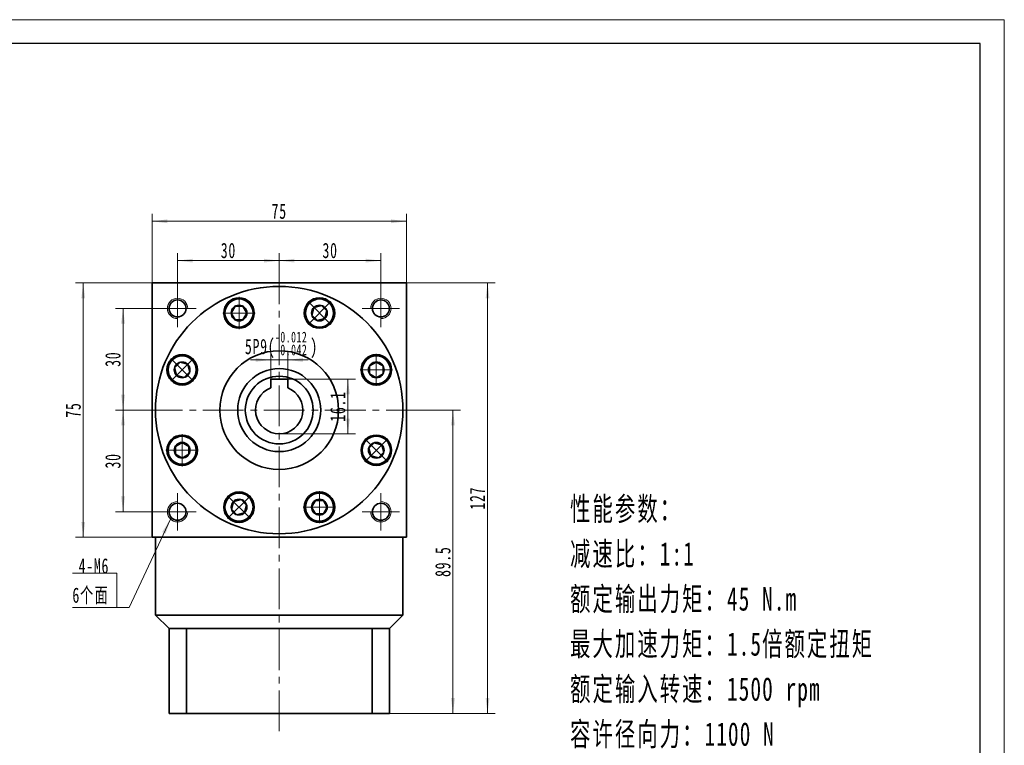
# Model space of a CAD drawing. Header units: millimetres. Extents: x -33 to 561, y -8 to 415.
# Tile 3 of 3: x 271 to 561, y 199 to 413. Entities that reach past the tile are written whole.
import ezdxf

# ---------------------------------------------------------------- set-up
doc = ezdxf.new("R2010")
doc.units = ezdxf.units.MM
doc.set_wipeout_variables(frame=1)
doc.linetypes.add('点画线', pattern=[18, 12, -2, 2, -2])
doc.layers.get('0').update_dxf_attribs({"lineweight": 35})
for name, color, linetype, lineweight in [('中心线层', 1, '点画线', 18), ('图框_外框线', 7, 'Continuous', 18), ('尺寸线层', 3, 'Continuous', 18), ('粗实线层', 7, 'Continuous', 35)]:
    doc.layers.add(name, color=color, linetype=linetype, lineweight=lineweight)
doc.styles.add('标准', font='txt', dxfattribs={"width": 0.667})
doc.dimstyles.new('a4-1-1.5', dxfattribs={"dimtxt": 4.5, "dimasz": 4.5, "dimexe": 2.25, "dimexo": 0, "dimgap": 0.75, "dimtad": 1, "dimdec": 3, "dimdsep": 46, "dimtxsty": '标准', "dimblk": '_CAXARROW', "dimcen": 0, "dimdle": 6, "dimazin": 2, "dimtfac": 0.707107, "dimtdec": 3, "dimtix": 1, "dimtmove": 2, "dimatfit": 3, "dimfxl": 1, "dimfrac": 2, "dimtolj": 1, "dimtzin": 0, "dimarcsym": 1})

# ---------------------------------------------------------------- blocks, each defined once
blk = doc.blocks.new('*X8')
at = {"layer": '尺寸线层', "linetype": 'Continuous', "transparency": 16777216}
for points in [[(317.08, 341.59), (321.58, 341.03), (321.58, 342.16)], [(347.08, 341.59), (342.58, 341.03), (342.58, 342.16)]]:
    blk.add_hatch(color=0, dxfattribs=at).paths.add_polyline_path(points, flags=0)
at = {"layer": '尺寸线层', "color": 0, "linetype": 'Continuous', "transparency": 16777216}
for p, q in [((317.08, 333), (317.08, 343.84)), ((347.08, 338), (347.08, 343.84)), ((347.08, 341.59), (317.08, 341.59))]:
    blk.add_line(p, q, dxfattribs=at)
at = {"layer": '尺寸线层', "color": 0, "transparency": 16777216, "insert": (332.08, 344.57), "char_height": 4.5, "width": 9, "attachment_point": 5, "line_spacing_factor": 1.15057, "style": '标准'}
blk.add_mtext('\\T1.1;30', dxfattribs=at)
blk = doc.blocks.new('_CAXARROW')
blk.add_hatch(color=0).paths.add_polyline_path([(0, 0), (-1, 0.125), (-1, -0.125)], flags=0)
blk = doc.blocks.new('*X9')
at = {"layer": '尺寸线层', "linetype": 'Continuous', "transparency": 16777216}
for points in [[(347.08, 341.59), (351.58, 342.16), (351.58, 341.03)], [(377.08, 341.59), (372.58, 342.16), (372.58, 341.03)]]:
    blk.add_hatch(color=0, dxfattribs=at).paths.add_polyline_path(points, flags=0)
at = {"layer": '尺寸线层', "color": 0, "linetype": 'Continuous', "transparency": 16777216}
for p, q in [((347.08, 338), (347.08, 343.84)), ((377.08, 333), (377.08, 343.84)), ((347.08, 341.59), (377.08, 341.59))]:
    blk.add_line(p, q, dxfattribs=at)
at = {"layer": '尺寸线层', "color": 0, "transparency": 16777216, "insert": (362.08, 344.57), "char_height": 4.5, "width": 9, "attachment_point": 5, "line_spacing_factor": 1.15057, "style": '标准'}
blk.add_mtext('\\T1.1;30', dxfattribs=at)
blk = doc.blocks.new('*X10')
at = {"layer": '尺寸线层', "linetype": 'Continuous', "transparency": 16777216}
for points in [[(309.58, 353.2), (314.08, 352.64), (314.08, 353.77)], [(384.58, 353.2), (380.08, 352.64), (380.08, 353.77)]]:
    blk.add_hatch(color=0, dxfattribs=at).paths.add_polyline_path(points, flags=0)
at = {"layer": '尺寸线层', "color": 0, "linetype": 'Continuous', "transparency": 16777216}
for p, q in [((309.58, 335), (309.58, 355.45)), ((384.58, 335), (384.58, 355.45)), ((384.58, 353.2), (309.58, 353.2))]:
    blk.add_line(p, q, dxfattribs=at)
at = {"layer": '尺寸线层', "color": 0, "transparency": 16777216, "insert": (347.08, 356.15), "char_height": 4.5, "width": 9, "attachment_point": 5, "line_spacing_factor": 1.15057, "style": '标准'}
blk.add_mtext('\\T1.1;75', dxfattribs=at)
blk = doc.blocks.new('*X11')
at = {"layer": '尺寸线层', "linetype": 'Continuous', "transparency": 16777216}
for points in [[(289.27, 335), (289.83, 330.5), (288.71, 330.5)], [(289.27, 260), (289.83, 264.5), (288.71, 264.5)]]:
    blk.add_hatch(color=0, dxfattribs=at).paths.add_polyline_path(points, flags=0)
at = {"layer": '尺寸线层', "color": 0, "linetype": 'Continuous', "transparency": 16777216}
for p, q in [((309.58, 335), (287.02, 335)), ((289.27, 335), (289.27, 260)), ((309.58, 260), (287.02, 260))]:
    blk.add_line(p, q, dxfattribs=at)
at = {"layer": '尺寸线层', "color": 0, "transparency": 16777216, "insert": (286.32, 297.5), "char_height": 4.5, "width": 9, "attachment_point": 5, "rotation": 90, "line_spacing_factor": 1.15057, "style": '标准'}
blk.add_mtext('\\T1.1;75', dxfattribs=at)
blk = doc.blocks.new('*X12')
at = {"layer": '尺寸线层', "linetype": 'Continuous', "transparency": 16777216}
for points in [[(301.01, 327.5), (301.57, 323), (300.44, 323)], [(301.01, 297.5), (301.57, 302), (300.44, 302)]]:
    blk.add_hatch(color=0, dxfattribs=at).paths.add_polyline_path(points, flags=0)
at = {"layer": '尺寸线层', "color": 0, "linetype": 'Continuous', "transparency": 16777216}
for p, q in [((311.58, 327.5), (298.76, 327.5)), ((301.01, 327.5), (301.01, 297.5)), ((306.58, 297.5), (298.76, 297.5))]:
    blk.add_line(p, q, dxfattribs=at)
at = {"layer": '尺寸线层', "color": 0, "transparency": 16777216, "insert": (298.03, 312.5), "char_height": 4.5, "width": 9, "attachment_point": 5, "rotation": 90, "line_spacing_factor": 1.15057, "style": '标准'}
blk.add_mtext('\\T1.1;30', dxfattribs=at)
blk = doc.blocks.new('*X13')
at = {"layer": '尺寸线层', "linetype": 'Continuous', "transparency": 16777216}
for points in [[(301.01, 297.5), (301.57, 293), (300.44, 293)], [(301.01, 267.5), (301.57, 272), (300.44, 272)]]:
    blk.add_hatch(color=0, dxfattribs=at).paths.add_polyline_path(points, flags=0)
at = {"layer": '尺寸线层', "color": 0, "linetype": 'Continuous', "transparency": 16777216}
for p, q in [((306.58, 297.5), (298.76, 297.5)), ((301.01, 297.5), (301.01, 267.5)), ((311.58, 267.5), (298.76, 267.5))]:
    blk.add_line(p, q, dxfattribs=at)
at = {"layer": '尺寸线层', "color": 0, "transparency": 16777216, "insert": (298.03, 282.5), "char_height": 4.5, "width": 9, "attachment_point": 5, "rotation": 90, "line_spacing_factor": 1.15057, "style": '标准'}
blk.add_mtext('\\T1.1;30', dxfattribs=at)
blk = doc.blocks.new('*X14')
at = {"layer": '尺寸线层', "linetype": 'Continuous'}
blk.add_hatch(color=0, dxfattribs=at).paths.add_polyline_path([(15.81, 26.08), (14.42, 21.77), (13.4, 22.24)], flags=0)
at = {"layer": '尺寸线层', "color": 0, "linetype": 'Continuous'}
blk.add_line((15.81, 26.08), (3.67, 0), dxfattribs=at)
at = {"layer": '尺寸线层', "color": 0}
for p, q in [((0, 10.09), (-13.03, 10.09)), ((0, 0), (0, 10.09)), ((0, 0), (-13.03, 0)), ((3.67, 0), (0, 0))]:
    blk.add_line(p, q, dxfattribs=at)
at = {"layer": '尺寸线层', "color": 0, "insert": (-2.25, 0.9), "char_height": 4.5, "width": 20.0078, "attachment_point": 9, "line_spacing_factor": 1.15057, "style": '标准'}
blk.add_mtext('\\T1.1;4-M6\\P6个面', dxfattribs=at)
blk = doc.blocks.new('*X15')
at = {"layer": '中心线层', "linetype": '点画线', "lineweight": 18}
for p, q in [((0, -4.76), (0, 4.76)), ((-4.76, 0), (4.76, 0))]:
    blk.add_line(p, q, dxfattribs=at)
at = {"layer": '粗实线层'}
for p, q in [((-2.31, 0), (-1.15, 2)), ((-2.31, 0), (-1.15, -2)), ((-1.15, 2), (1.15, 2)), ((2.31, 0), (1.15, 2)), ((2.31, 0), (1.15, 2)), ((2.31, 0), (1.15, -2)), ((-1.15, -2), (1.15, -2))]:
    blk.add_line(p, q, dxfattribs=at)
blk.add_circle((0, 0), 2.31, dxfattribs=at)
for start, end in [(0, 180), (180, 360)]:
    blk.add_arc((0, 0), 4.14, start, end, dxfattribs=at)
blk = doc.blocks.new('*X16')
at = {"layer": '尺寸线层', "linetype": 'Continuous', "transparency": 16777216}
for points in [[(398.33, 297.5), (398.89, 293), (397.77, 293)], [(398.33, 208), (398.89, 212.5), (397.77, 212.5)]]:
    blk.add_hatch(color=0, dxfattribs=at).paths.add_polyline_path(points, flags=0)
at = {"layer": '尺寸线层', "color": 0, "linetype": 'Continuous', "transparency": 16777216}
for p, q in [((387.58, 297.5), (400.58, 297.5)), ((398.33, 297.5), (398.33, 208)), ((379.58, 208), (400.58, 208))]:
    blk.add_line(p, q, dxfattribs=at)
at = {"layer": '尺寸线层', "color": 0, "transparency": 16777216, "insert": (395.36, 252.75), "char_height": 4.5, "width": 16.3671, "attachment_point": 5, "rotation": 90, "line_spacing_factor": 1.15057, "style": '标准'}
blk.add_mtext('\\T1.1;89.5', dxfattribs=at)
blk = doc.blocks.new('*X17')
at = {"layer": '尺寸线层', "linetype": 'Continuous', "transparency": 16777216}
for points in [[(408.52, 335), (409.08, 330.5), (407.96, 330.5)], [(408.52, 208), (409.08, 212.5), (407.96, 212.5)]]:
    blk.add_hatch(color=0, dxfattribs=at).paths.add_polyline_path(points, flags=0)
at = {"layer": '尺寸线层', "color": 0, "linetype": 'Continuous', "transparency": 16777216}
for p, q in [((384.58, 335), (410.77, 335)), ((408.52, 335), (408.52, 208)), ((379.58, 208), (410.77, 208))]:
    blk.add_line(p, q, dxfattribs=at)
at = {"layer": '尺寸线层', "color": 0, "transparency": 16777216, "insert": (405.53, 271.5), "char_height": 4.5, "width": 11.701, "attachment_point": 5, "rotation": 90, "line_spacing_factor": 1.15057, "style": '标准'}
blk.add_mtext('\\T1.1;127', dxfattribs=at)
blk = doc.blocks.new('*X28')
at = {"layer": '尺寸线层', "color": 0, "char_height": 4.5, "attachment_point": 1, "line_spacing_factor": 1.15057, "style": '标准'}
for s, insert, width in [('\\T1.1;{\\H0.707107x;-0.012}', (345.81, 320.64), 38.1799), ('\\T1.1;5P9(', (336.95, 318.5), 80.9909), ('\\T1.1;{\\H0.707107x;-0.042}', (345.81, 316.85), 38.1799), ('\\T1.1;)', (356.26, 318.5), 80.9909)]:
    blk.add_mtext(s, dxfattribs=dict(at, insert=insert, width=width))
blk = doc.blocks.new('*X27')
at = {"layer": '尺寸线层', "linetype": 'Continuous', "transparency": 16777216}
for points in [[(344.58, 312.3), (340.08, 311.74), (340.08, 312.86)], [(349.58, 312.3), (354.08, 311.74), (354.08, 312.86)]]:
    blk.add_hatch(color=0, dxfattribs=at).paths.add_polyline_path(points, flags=0)
at = {"layer": '尺寸线层', "color": 0, "linetype": 'Continuous', "transparency": 16777216}
for p, q in [((344.58, 306.6), (344.58, 314.55)), ((349.58, 306.6), (349.58, 314.55)), ((355.58, 312.3), (338.58, 312.3))]:
    blk.add_line(p, q, dxfattribs=at)
at = {"layer": '尺寸线层', "color": 0, "transparency": 16777216}
blk.add_blockref('*X28', (0, 0), dxfattribs=at)
blk = doc.blocks.new('*X29')
at = {"layer": '尺寸线层', "linetype": 'Continuous', "transparency": 16777216}
for points in [[(367.35, 306.6), (367.91, 302.1), (366.79, 302.1)], [(367.35, 290.5), (367.91, 295), (366.79, 295)]]:
    blk.add_hatch(color=0, dxfattribs=at).paths.add_polyline_path(points, flags=0)
at = {"layer": '尺寸线层', "color": 0, "linetype": 'Continuous', "transparency": 16777216}
for p, q in [((349.58, 306.6), (369.6, 306.6)), ((367.35, 306.6), (367.35, 290.5)), ((347.08, 290.5), (369.6, 290.5))]:
    blk.add_line(p, q, dxfattribs=at)
at = {"layer": '尺寸线层', "color": 0, "transparency": 16777216, "insert": (364.36, 298.55), "char_height": 4.5, "width": 16.0426, "attachment_point": 5, "rotation": 90, "line_spacing_factor": 1.15057, "style": '标准'}
blk.add_mtext('\\T1.1;16.1', dxfattribs=at)

msp = doc.modelspace()

# ---------------------------------------------------------------- linework, layer by layer
at = {"layer": '中心线层'}
for p, q in [((347.0781, 202.7804), (347.0781, 338.0007)), ((317.0781, 322.0007), (317.0781, 333.0007)), ((377.0781, 333.0007), (377.0781, 322.0007)), ((311.5781, 327.5007), (322.5781, 327.5007)), ((371.5781, 327.5007), (382.5781, 327.5007)), ((306.5781, 297.5007), (387.5781, 297.5007)), ((317.0781, 262.0007), (317.0781, 273.0007)), ((377.0781, 273.0007), (377.0781, 262.0007)), ((322.5781, 267.5007), (311.5781, 267.5007)), ((382.5781, 267.5007), (371.5781, 267.5007))]:
    msp.add_line(p, q, dxfattribs=at)
at = {"layer": '粗实线层'}
for p, q in [((309.5781, 335.0007), (384.5781, 335.0007)), ((309.5781, 334.1007), (309.5781, 335.0007)), ((309.5781, 335.0007), (309.5781, 260.0007)), ((384.5781, 335.0007), (384.5781, 260.0007)), ((349.5781, 306.6007), (344.5781, 306.6007)), ((344.5781, 306.6007), (344.5781, 304.039)), ((349.5781, 306.6007), (349.5781, 304.039)), ((309.5781, 260.0007), (384.5781, 260.0007)), ((310.5781, 237.0007), (310.5781, 260.0007)), ((383.5781, 237.0007), (383.5781, 260.0007)), ((310.5781, 237.0007), (383.5781, 237.0007)), ((314.5781, 233.0007), (310.5781, 237.0007)), ((379.5781, 233.0007), (383.5781, 237.0007)), ((314.5781, 233.0007), (314.5781, 208.0007)), ((379.5781, 233.0007), (314.5781, 233.0007)), ((319.692, 208.0007), (319.692, 233.0007)), ((374.4643, 208.0007), (374.4643, 233.0007)), ((379.5781, 208.0007), (379.5781, 233.0007)), ((314.5781, 208.0007), (379.5781, 208.0007))]:
    msp.add_line(p, q, dxfattribs=at)
for centre, radius in [((317.0781, 327.5007), 2.5), ((335.215, 326.1409), 4.5), ((358.9413, 326.1409), 4.5), ((377.0781, 327.5007), 2.5), ((318.4379, 309.3639), 4.5), ((347.0781, 297.5007), 17.5), ((375.7184, 309.3639), 4.5), ((347.0781, 297.5007), 12.25), ((347.0781, 297.5007), 10), ((318.4379, 285.6375), 4.5), ((375.7184, 285.6375), 4.5), ((335.215, 268.8604), 4.5), ((358.9413, 268.8604), 4.5), ((317.0781, 267.5007), 2.5), ((377.0781, 267.5007), 2.5)]:
    msp.add_circle(centre, radius, dxfattribs=at)
at = {"layer": '粗实线层', "lineweight": 18}
for centre, start, end in [((317.0781, 327.5007), 360, 270), ((377.0781, 327.5007), 270, 180), ((317.0781, 267.5007), 90, 360), ((377.0781, 267.5007), 180, 90)]:
    msp.add_arc(centre, 3, start, end, dxfattribs=at)
at = {"layer": '粗实线层'}
msp.add_arc((347.0781, 297.5007), 7, 110.924832, 69.075168, dxfattribs=at)

# ---------------------------------------------------------------- block references
at = {"layer": '尺寸线层'}
msp.add_blockref('*X14', (299.149, 239.2544), dxfattribs=at)

# ---------------------------------------------------------------- texts
at = {"layer": '尺寸线层', "insert": (432.8673, 271.8394), "char_height": 4.0425, "width": 103.233434, "attachment_point": 1, "line_spacing_factor": 1.15057, "style": '标准'}
msp.add_mtext('\\T1.1;{\\H1.71429x;性能参数：\\P减速比：1:1\\P额定输出力矩：45 N.m\\P最大加速力矩：1.5倍额定扭矩\\P额定输入转速：1500 rpm\\P容许径向力：1100 N\\P容许轴向力：550 N\\P回程间隙：≤6 arcmin\\P使用寿命：＞20000 h\\P使用温度：-10℃~80℃\\P}', dxfattribs=at)

# ---------------------------------------------------------------- dimensions: what is measured, and where the dimension line sits
at = {"layer": '尺寸线层'}
for base, p1, p2, picture, middle in [((309.5781, 353.2032), (384.5781, 335.0007), (309.5781, 335.0007), '*X10', (347.0781, 356.1529)), ((317.0781, 341.5933), (347.0781, 338.0007), (317.0781, 333.0007), '*X8', (332.0781, 344.5682)), ((377.0781, 341.5933), (347.0781, 338.0007), (377.0781, 333.0007), '*X9', (362.0781, 344.5682))]:
    dim = msp.add_linear_dim(base=base, p1=p1, p2=p2, dimstyle='a4-1-1.5', override={"dimsah": 1, "dimtfill": 1, "dimtzin": 0}, dxfattribs=at)
    dim.commit()
    dim.dimension.update_dxf_attribs({"geometry": picture, "text_midpoint": middle})
for base, p1, p2, picture, middle in [((289.2717, 260.0007), (309.5781, 335.0007), (309.5781, 260.0007), '*X11', (286.3219, 297.5007)), ((301.0058, 297.5007), (311.5781, 327.5007), (306.5781, 297.5007), '*X12', (298.0309, 312.5007)), ((367.3515, 290.5007), (349.5781, 306.6007), (347.0781, 290.5007), '*X29', (364.3641, 298.5507)), ((301.0058, 267.5007), (306.5781, 297.5007), (311.5781, 267.5007), '*X13', (298.0309, 282.5007))]:
    dim = msp.add_linear_dim(base=base, p1=p1, p2=p2, angle=270, dimstyle='a4-1-1.5', override={"dimsah": 1, "dimtfill": 1, "dimtzin": 0}, dxfattribs=at)
    dim.commit()
    dim.dimension.update_dxf_attribs({"geometry": picture, "text_midpoint": middle})

# ---------------------------------------------------------------- next in the draw order: wipeouts: each hides what was drawn before it
for points in [[(339.355, 326.1409), (339.3549, 326.1652), (339.3547, 326.1895), (339.3543, 326.2137), (339.3538, 326.238), (339.3532, 326.2622), (339.3524, 326.2865), (339.3515, 326.3107), (339.3504, 326.335), (339.3492, 326.3592), (339.3479, 326.3834), (339.3464, 326.4077), (339.3447, 326.4319), (339.3429, 326.4561), (339.341, 326.4802), (339.339, 326.5044), (339.3368, 326.5286), (339.3344, 326.5527), (339.3319, 326.5769), (339.3293, 326.601), (339.3266, 326.6251), (339.3236, 326.6492), (339.3206, 326.6733), (339.3174, 326.6973), (339.3141, 326.7213), (339.3106, 326.7454), (339.307, 326.7693), (339.3032, 326.7933), (339.2993, 326.8173), (339.2953, 326.8412), (339.2911, 326.8651), (339.2911, 326.8651), (339.2531, 327.0538), (339.2063, 327.2405), (339.1508, 327.4248), (339.0869, 327.6064), (339.0146, 327.7848), (338.9341, 327.9596), (338.8455, 328.1305), (338.7491, 328.2971), (338.6451, 328.4591), (338.5336, 328.616), (338.415, 328.7676), (338.2894, 328.9135), (338.1572, 329.0534), (338.0187, 329.187), (337.8741, 329.3141), (337.7237, 329.4342), (337.5679, 329.5473), (337.407, 329.653), (337.2414, 329.7511), (337.0714, 329.8414), (336.8974, 329.9237), (336.7197, 329.9978), (336.5388, 330.0636), (336.3551, 330.1209), (336.1688, 330.1696), (335.9806, 330.2095), (335.7906, 330.2407), (335.5994, 330.2631), (335.4074, 330.2765), (335.215, 330.2809), (335.215, 330.2809), (335.0225, 330.2765), (334.8305, 330.2631), (334.6393, 330.2407), (334.4494, 330.2095), (334.2611, 330.1696), (334.0748, 330.1209), (333.8911, 330.0636), (333.7102, 329.9978), (333.5325, 329.9237), (333.3585, 329.8414), (333.1885, 329.7511), (333.0229, 329.653), (332.862, 329.5473), (332.7062, 329.4342), (332.5559, 329.3141), (332.4112, 329.187), (332.2727, 329.0534), (332.1405, 328.9135), (332.0149, 328.7676), (331.8963, 328.616), (331.7848, 328.4591), (331.6808, 328.2971), (331.5844, 328.1305), (331.4958, 327.9596), (331.4153, 327.7848), (331.343, 327.6064), (331.2791, 327.4248), (331.2236, 327.2405), (331.1768, 327.0538), (331.1388, 326.8651), (331.1388, 326.8651), (331.1346, 326.8412), (331.1306, 326.8173), (331.1267, 326.7933), (331.1229, 326.7693), (331.1193, 326.7454), (331.1158, 326.7213), (331.1125, 326.6973), (331.1093, 326.6733), (331.1063, 326.6492), (331.1034, 326.6251), (331.1006, 326.601), (331.098, 326.5769), (331.0955, 326.5527), (331.0931, 326.5286), (331.0909, 326.5044), (331.0889, 326.4802), (331.087, 326.4561), (331.0852, 326.4319), (331.0836, 326.4077), (331.0821, 326.3834), (331.0807, 326.3592), (331.0795, 326.335), (331.0784, 326.3107), (331.0775, 326.2865), (331.0767, 326.2622), (331.0761, 326.238), (331.0756, 326.2137), (331.0752, 326.1895), (331.075, 326.1652), (331.075, 326.1409), (331.075, 326.1409), (331.0806, 325.9243), (331.0976, 325.7082), (331.1259, 325.4933), (331.1654, 325.2802), (331.216, 325.0694), (331.2776, 324.8616), (331.3499, 324.6573), (331.4329, 324.4571), (331.5262, 324.2614), (331.6296, 324.0709), (331.7429, 323.8861), (331.8656, 323.7075), (331.9976, 323.5356), (332.1383, 323.3707), (332.2875, 323.2135), (332.4448, 323.0643), (332.6096, 322.9236), (332.7815, 322.7916), (332.9602, 322.6688), (333.145, 322.5556), (333.3354, 322.4522), (333.5311, 322.3589), (333.7313, 322.2759), (333.9356, 322.2036), (334.1434, 322.142), (334.3542, 322.0914), (334.5673, 322.0519), (334.7822, 322.0236), (334.9983, 322.0066), (335.215, 322.0009), (335.215, 322.0009), (335.4316, 322.0066), (335.6477, 322.0236), (335.8626, 322.0519), (336.0757, 322.0914), (336.2865, 322.142), (336.4943, 322.2036), (336.6986, 322.2759), (336.8988, 322.3589), (337.0945, 322.4522), (337.285, 322.5556), (337.4698, 322.6688), (337.6484, 322.7916), (337.8203, 322.9236), (337.9852, 323.0643), (338.1424, 323.2135), (338.2916, 323.3707), (338.4323, 323.5356), (338.5643, 323.7075), (338.6871, 323.8861), (338.8003, 324.0709), (338.9037, 324.2614), (338.997, 324.4571), (339.08, 324.6573), (339.1523, 324.8616), (339.2139, 325.0694), (339.2645, 325.2802), (339.304, 325.4933), (339.3323, 325.7082), (339.3493, 325.9243)], [(361.8688, 323.2135), (361.8859, 323.2307), (361.9029, 323.248), (361.9198, 323.2654), (361.9366, 323.2829), (361.9533, 323.3005), (361.9699, 323.3182), (361.9864, 323.336), (362.0027, 323.3539), (362.019, 323.3719), (362.0352, 323.39), (362.0513, 323.4082), (362.0672, 323.4265), (362.0831, 323.4448), (362.0988, 323.4633), (362.1145, 323.4818), (362.13, 323.5005), (362.1454, 323.5192), (362.1607, 323.538), (362.1759, 323.557), (362.191, 323.576), (362.206, 323.595), (362.2209, 323.6142), (362.2356, 323.6335), (362.2502, 323.6528), (362.2648, 323.6723), (362.2792, 323.6918), (362.2935, 323.7114), (362.3077, 323.7311), (362.3217, 323.7508), (362.3357, 323.7707), (362.3357, 323.7707), (362.4422, 323.931), (362.5411, 324.0962), (362.6323, 324.2657), (362.7154, 324.4393), (362.7905, 324.6166), (362.8572, 324.7971), (362.9154, 324.9806), (362.965, 325.1666), (363.006, 325.3547), (363.0381, 325.5444), (363.0614, 325.7355), (363.0758, 325.9275), (363.0813, 326.1199), (363.0778, 326.3123), (363.0653, 326.5044), (363.044, 326.6957), (363.0138, 326.8858), (362.9747, 327.0743), (362.927, 327.2608), (362.8706, 327.4448), (362.8058, 327.6261), (362.7326, 327.8041), (362.6512, 327.9785), (362.5617, 328.149), (362.4645, 328.3151), (362.3596, 328.4765), (362.2474, 328.6329), (362.128, 328.7839), (362.0017, 328.9291), (361.8688, 329.0684), (361.8688, 329.0684), (361.7295, 329.2013), (361.5843, 329.3276), (361.4333, 329.447), (361.2769, 329.5592), (361.1155, 329.6641), (360.9494, 329.7613), (360.7789, 329.8508), (360.6045, 329.9322), (360.4265, 330.0054), (360.2452, 330.0702), (360.0612, 330.1266), (359.8747, 330.1744), (359.6862, 330.2134), (359.4961, 330.2436), (359.3048, 330.265), (359.1127, 330.2774), (358.9203, 330.2809), (358.7279, 330.2754), (358.5359, 330.261), (358.3448, 330.2377), (358.155, 330.2056), (357.967, 330.1646), (357.781, 330.115), (357.5975, 330.0568), (357.4169, 329.9901), (357.2397, 329.9151), (357.0661, 329.8319), (356.8965, 329.7407), (356.7314, 329.6418), (356.5711, 329.5353), (356.5711, 329.5353), (356.5512, 329.5213), (356.5315, 329.5073), (356.5118, 329.4931), (356.4922, 329.4788), (356.4727, 329.4644), (356.4532, 329.4499), (356.4339, 329.4352), (356.4146, 329.4205), (356.3954, 329.4056), (356.3763, 329.3906), (356.3573, 329.3755), (356.3384, 329.3603), (356.3196, 329.345), (356.3009, 329.3296), (356.2822, 329.3141), (356.2637, 329.2984), (356.2452, 329.2827), (356.2269, 329.2668), (356.2086, 329.2509), (356.1904, 329.2348), (356.1723, 329.2186), (356.1543, 329.2023), (356.1364, 329.186), (356.1186, 329.1695), (356.1009, 329.1529), (356.0833, 329.1362), (356.0658, 329.1194), (356.0484, 329.1025), (356.0311, 329.0855), (356.0139, 329.0684), (356.0139, 329.0684), (355.8647, 328.9111), (355.7239, 328.7463), (355.592, 328.5744), (355.4692, 328.3957), (355.356, 328.2109), (355.2526, 328.0205), (355.1593, 327.8248), (355.0763, 327.6246), (355.004, 327.4203), (354.9424, 327.2125), (354.8918, 327.0017), (354.8523, 326.7886), (354.824, 326.5737), (354.807, 326.3576), (354.8013, 326.1409), (354.807, 325.9243), (354.824, 325.7082), (354.8523, 325.4933), (354.8918, 325.2802), (354.9424, 325.0694), (355.004, 324.8616), (355.0763, 324.6573), (355.1593, 324.4571), (355.2526, 324.2614), (355.356, 324.0709), (355.4692, 323.8861), (355.592, 323.7075), (355.7239, 323.5356), (355.8647, 323.3707), (356.0139, 323.2135), (356.0139, 323.2135), (356.1711, 323.0643), (356.3359, 322.9236), (356.5079, 322.7916), (356.6865, 322.6688), (356.8713, 322.5556), (357.0618, 322.4522), (357.2574, 322.3589), (357.4577, 322.2759), (357.662, 322.2036), (357.8698, 322.142), (358.0806, 322.0914), (358.2937, 322.0519), (358.5086, 322.0236), (358.7247, 322.0066), (358.9413, 322.0009), (359.158, 322.0066), (359.3741, 322.0236), (359.589, 322.0519), (359.8021, 322.0914), (360.0128, 322.142), (360.2207, 322.2036), (360.425, 322.2759), (360.6252, 322.3589), (360.8209, 322.4522), (361.0113, 322.5556), (361.1961, 322.6688), (361.3748, 322.7916), (361.5467, 322.9236), (361.7115, 323.0643)], [(321.3653, 312.2913), (321.3481, 312.3084), (321.3308, 312.3254), (321.3134, 312.3423), (321.2959, 312.3591), (321.2783, 312.3758), (321.2606, 312.3924), (321.2428, 312.4089), (321.2249, 312.4253), (321.2069, 312.4416), (321.1888, 312.4577), (321.1706, 312.4738), (321.1524, 312.4898), (321.134, 312.5056), (321.1155, 312.5214), (321.097, 312.537), (321.0783, 312.5525), (321.0596, 312.5679), (321.0408, 312.5833), (321.0219, 312.5985), (321.0029, 312.6135), (320.9838, 312.6285), (320.9646, 312.6434), (320.9453, 312.6581), (320.926, 312.6728), (320.9066, 312.6873), (320.887, 312.7017), (320.8674, 312.716), (320.8477, 312.7302), (320.828, 312.7443), (320.8081, 312.7582), (320.8081, 312.7582), (320.6478, 312.8647), (320.4827, 312.9636), (320.3131, 313.0548), (320.1395, 313.138), (319.9623, 313.213), (319.7817, 313.2797), (319.5982, 313.3379), (319.4123, 313.3876), (319.2242, 313.4285), (319.0344, 313.4607), (318.8433, 313.484), (318.6514, 313.4984), (318.4589, 313.5038), (318.2665, 313.5003), (318.0744, 313.4879), (317.8831, 313.4665), (317.693, 313.4363), (317.5045, 313.3973), (317.318, 313.3495), (317.134, 313.2932), (316.9527, 313.2283), (316.7747, 313.1551), (316.6003, 313.0737), (316.4298, 312.9843), (316.2637, 312.887), (316.1023, 312.7822), (315.9459, 312.6699), (315.795, 312.5505), (315.6497, 312.4242), (315.5105, 312.2913), (315.5105, 312.2913), (315.3775, 312.152), (315.2513, 312.0068), (315.1318, 311.8558), (315.0196, 311.6994), (314.9147, 311.538), (314.8175, 311.3719), (314.728, 311.2014), (314.6466, 311.027), (314.5734, 310.849), (314.5086, 310.6678), (314.4522, 310.4837), (314.4045, 310.2972), (314.3654, 310.1087), (314.3352, 309.9186), (314.3139, 309.7273), (314.3014, 309.5353), (314.2979, 309.3428), (314.3034, 309.1504), (314.3178, 308.9584), (314.3411, 308.7674), (314.3732, 308.5776), (314.4142, 308.3895), (314.4638, 308.2035), (314.522, 308.02), (314.5887, 307.8395), (314.6638, 307.6622), (314.7469, 307.4886), (314.8381, 307.3191), (314.937, 307.154), (315.0435, 306.9936), (315.0435, 306.9936), (315.0575, 306.9738), (315.0716, 306.954), (315.0857, 306.9343), (315.1, 306.9147), (315.1144, 306.8952), (315.129, 306.8758), (315.1436, 306.8564), (315.1584, 306.8371), (315.1732, 306.818), (315.1882, 306.7989), (315.2033, 306.7799), (315.2185, 306.761), (315.2338, 306.7421), (315.2492, 306.7234), (315.2647, 306.7048), (315.2804, 306.6862), (315.2961, 306.6678), (315.312, 306.6494), (315.3279, 306.6311), (315.344, 306.6129), (315.3602, 306.5948), (315.3765, 306.5769), (315.3929, 306.559), (315.4093, 306.5412), (315.4259, 306.5235), (315.4426, 306.5059), (315.4594, 306.4884), (315.4763, 306.471), (315.4934, 306.4536), (315.5105, 306.4364), (315.5105, 306.4364), (315.6677, 306.2872), (315.8325, 306.1465), (316.0044, 306.0145), (316.1831, 305.8918), (316.3679, 305.7785), (316.5584, 305.6751), (316.754, 305.5818), (316.9542, 305.4988), (317.1585, 305.4265), (317.3664, 305.3649), (317.5771, 305.3143), (317.7902, 305.2748), (318.0051, 305.2465), (318.2212, 305.2295), (318.4379, 305.2239), (318.6546, 305.2295), (318.8706, 305.2465), (319.0855, 305.2748), (319.2986, 305.3143), (319.5094, 305.3649), (319.7172, 305.4265), (319.9215, 305.4988), (320.1218, 305.5818), (320.3174, 305.6751), (320.5079, 305.7785), (320.6927, 305.8918), (320.8713, 306.0145), (321.0433, 306.1465), (321.2081, 306.2872), (321.3653, 306.4364), (321.3653, 306.4364), (321.5145, 306.5937), (321.6553, 306.7585), (321.7872, 306.9304), (321.91, 307.1091), (322.0232, 307.2939), (322.1266, 307.4843), (322.22, 307.68), (322.3029, 307.8802), (322.3753, 308.0845), (322.4368, 308.2924), (322.4874, 308.5031), (322.5269, 308.7162), (322.5552, 308.9311), (322.5722, 309.1472), (322.5779, 309.3639), (322.5722, 309.5805), (322.5552, 309.7966), (322.5269, 310.0115), (322.4874, 310.2246), (322.4368, 310.4354), (322.3753, 310.6432), (322.3029, 310.8475), (322.22, 311.0478), (322.1266, 311.2434), (322.0232, 311.4339), (321.91, 311.6187), (321.7872, 311.7973), (321.6553, 311.9692), (321.5145, 312.1341)], [(375.7184, 305.2239), (375.7427, 305.2239), (375.7669, 305.2241), (375.7912, 305.2245), (375.8155, 305.225), (375.8397, 305.2256), (375.864, 305.2264), (375.8882, 305.2273), (375.9124, 305.2284), (375.9367, 305.2296), (375.9609, 305.231), (375.9851, 305.2325), (376.0093, 305.2341), (376.0335, 305.2359), (376.0577, 305.2378), (376.0819, 305.2398), (376.1061, 305.2421), (376.1302, 305.2444), (376.1543, 305.2469), (376.1785, 305.2495), (376.2026, 305.2523), (376.2267, 305.2552), (376.2507, 305.2582), (376.2748, 305.2614), (376.2988, 305.2647), (376.3228, 305.2682), (376.3468, 305.2718), (376.3708, 305.2756), (376.3947, 305.2795), (376.4187, 305.2835), (376.4426, 305.2877), (376.4426, 305.2877), (376.6312, 305.3258), (376.818, 305.3725), (377.0023, 305.428), (377.1839, 305.4919), (377.3623, 305.5642), (377.5371, 305.6447), (377.708, 305.7333), (377.8746, 305.8297), (378.0366, 305.9337), (378.1935, 306.0452), (378.3451, 306.1638), (378.491, 306.2894), (378.6309, 306.4216), (378.7645, 306.5601), (378.8915, 306.7048), (379.0117, 306.8551), (379.1248, 307.0109), (379.2305, 307.1718), (379.3286, 307.3374), (379.4188, 307.5074), (379.5011, 307.6814), (379.5753, 307.8591), (379.641, 308.04), (379.6983, 308.2237), (379.747, 308.41), (379.787, 308.5983), (379.8182, 308.7882), (379.8405, 308.9794), (379.8539, 309.1714), (379.8584, 309.3639), (379.8584, 309.3639), (379.8539, 309.5563), (379.8405, 309.7483), (379.8182, 309.9395), (379.787, 310.1295), (379.747, 310.3177), (379.6983, 310.504), (379.641, 310.6877), (379.5753, 310.8686), (379.5011, 311.0463), (379.4188, 311.2203), (379.3286, 311.3903), (379.2305, 311.5559), (379.1248, 311.7168), (379.0117, 311.8726), (378.8915, 312.023), (378.7645, 312.1676), (378.6309, 312.3061), (378.491, 312.4383), (378.3451, 312.5639), (378.1935, 312.6825), (378.0366, 312.794), (377.8746, 312.898), (377.708, 312.9944), (377.5371, 313.083), (377.3623, 313.1635), (377.1839, 313.2358), (377.0023, 313.2998), (376.818, 313.3552), (376.6312, 313.402), (376.4426, 313.44), (376.4426, 313.44), (376.4187, 313.4442), (376.3947, 313.4482), (376.3708, 313.4521), (376.3468, 313.4559), (376.3228, 313.4595), (376.2988, 313.463), (376.2748, 313.4663), (376.2507, 313.4695), (376.2267, 313.4725), (376.2026, 313.4755), (376.1785, 313.4782), (376.1543, 313.4808), (376.1302, 313.4833), (376.1061, 313.4857), (376.0819, 313.4879), (376.0577, 313.4899), (376.0335, 313.4919), (376.0093, 313.4936), (375.9851, 313.4953), (375.9609, 313.4968), (375.9367, 313.4981), (375.9124, 313.4993), (375.8882, 313.5004), (375.864, 313.5013), (375.8397, 313.5021), (375.8155, 313.5027), (375.7912, 313.5032), (375.7669, 313.5036), (375.7427, 313.5038), (375.7184, 313.5039), (375.7184, 313.5039), (375.5017, 313.4982), (375.2857, 313.4812), (375.0708, 313.4529), (374.8577, 313.4134), (374.6469, 313.3628), (374.4391, 313.3012), (374.2348, 313.2289), (374.0345, 313.1459), (373.8389, 313.0526), (373.6484, 312.9492), (373.4636, 312.836), (373.285, 312.7132), (373.113, 312.5812), (372.9482, 312.4405), (372.791, 312.2913), (372.6418, 312.1341), (372.501, 311.9692), (372.3691, 311.7973), (372.2463, 311.6187), (372.1331, 311.4339), (372.0296, 311.2434), (371.9363, 311.0478), (371.8534, 310.8475), (371.781, 310.6432), (371.7195, 310.4354), (371.6689, 310.2246), (371.6294, 310.0115), (371.6011, 309.7966), (371.5841, 309.5805), (371.5784, 309.3639), (371.5784, 309.3639), (371.5841, 309.1472), (371.6011, 308.9311), (371.6294, 308.7162), (371.6689, 308.5031), (371.7195, 308.2924), (371.781, 308.0845), (371.8534, 307.8802), (371.9363, 307.68), (372.0296, 307.4843), (372.1331, 307.2939), (372.2463, 307.1091), (372.3691, 306.9304), (372.501, 306.7585), (372.6418, 306.5937), (372.791, 306.4364), (372.9482, 306.2872), (373.113, 306.1465), (373.285, 306.0145), (373.4636, 305.8918), (373.6484, 305.7785), (373.8389, 305.6751), (374.0345, 305.5818), (374.2348, 305.4988), (374.4391, 305.4265), (374.6469, 305.3649), (374.8577, 305.3143), (375.0708, 305.2748), (375.2857, 305.2465), (375.5017, 305.2295)], [(318.4379, 289.7775), (318.4136, 289.7774), (318.3894, 289.7772), (318.3651, 289.7768), (318.3408, 289.7764), (318.3166, 289.7757), (318.2923, 289.7749), (318.2681, 289.774), (318.2438, 289.7729), (318.2196, 289.7717), (318.1954, 289.7704), (318.1712, 289.7689), (318.147, 289.7673), (318.1228, 289.7655), (318.0986, 289.7636), (318.0744, 289.7615), (318.0502, 289.7593), (318.0261, 289.757), (318.002, 289.7545), (317.9778, 289.7518), (317.9537, 289.7491), (317.9296, 289.7462), (317.9056, 289.7431), (317.8815, 289.7399), (317.8575, 289.7366), (317.8335, 289.7331), (317.8095, 289.7295), (317.7855, 289.7258), (317.7616, 289.7219), (317.7376, 289.7178), (317.7137, 289.7137), (317.7137, 289.7137), (317.525, 289.6756), (317.3383, 289.6288), (317.154, 289.5734), (316.9724, 289.5094), (316.794, 289.4371), (316.6192, 289.3566), (316.4483, 289.2681), (316.2817, 289.1717), (316.1197, 289.0676), (315.9628, 288.9562), (315.8112, 288.8375), (315.6653, 288.712), (315.5254, 288.5798), (315.3918, 288.4412), (315.2647, 288.2966), (315.1446, 288.1462), (315.0315, 287.9904), (314.9258, 287.8295), (314.8277, 287.6639), (314.7374, 287.4939), (314.6552, 287.3199), (314.581, 287.1423), (314.5153, 286.9614), (314.458, 286.7776), (314.4093, 286.5914), (314.3693, 286.4031), (314.3381, 286.2131), (314.3158, 286.0219), (314.3024, 285.8299), (314.2979, 285.6375), (314.2979, 285.6375), (314.3024, 285.4451), (314.3158, 285.253), (314.3381, 285.0618), (314.3693, 284.8719), (314.4093, 284.6836), (314.458, 284.4974), (314.5153, 284.3136), (314.581, 284.1327), (314.6552, 283.9551), (314.7374, 283.781), (314.8277, 283.611), (314.9258, 283.4454), (315.0315, 283.2846), (315.1446, 283.1288), (315.2647, 282.9784), (315.3918, 282.8338), (315.5254, 282.6952), (315.6653, 282.563), (315.8112, 282.4375), (315.9628, 282.3188), (316.1197, 282.2074), (316.2817, 282.1033), (316.4483, 282.0069), (316.6192, 281.9184), (316.794, 281.8378), (316.9724, 281.7655), (317.154, 281.7016), (317.3383, 281.6462), (317.525, 281.5994), (317.7137, 281.5613), (317.7137, 281.5613), (317.7376, 281.5571), (317.7616, 281.5531), (317.7855, 281.5492), (317.8095, 281.5455), (317.8335, 281.5418), (317.8575, 281.5384), (317.8815, 281.535), (317.9056, 281.5319), (317.9296, 281.5288), (317.9537, 281.5259), (317.9778, 281.5231), (318.002, 281.5205), (318.0261, 281.518), (318.0502, 281.5157), (318.0744, 281.5135), (318.0986, 281.5114), (318.1228, 281.5095), (318.147, 281.5077), (318.1712, 281.5061), (318.1954, 281.5046), (318.2196, 281.5032), (318.2438, 281.502), (318.2681, 281.501), (318.2923, 281.5), (318.3166, 281.4993), (318.3408, 281.4986), (318.3651, 281.4981), (318.3894, 281.4978), (318.4136, 281.4976), (318.4379, 281.4975), (318.4379, 281.4975), (318.6546, 281.5032), (318.8706, 281.5202), (319.0855, 281.5485), (319.2986, 281.588), (319.5094, 281.6386), (319.7172, 281.7001), (319.9215, 281.7725), (320.1218, 281.8554), (320.3174, 281.9487), (320.5079, 282.0521), (320.6927, 282.1654), (320.8713, 282.2882), (321.0433, 282.4201), (321.2081, 282.5609), (321.3653, 282.7101), (321.5145, 282.8673), (321.6553, 283.0321), (321.7872, 283.2041), (321.91, 283.3827), (322.0232, 283.5675), (322.1266, 283.758), (322.22, 283.9536), (322.3029, 284.1538), (322.3753, 284.3582), (322.4368, 284.566), (322.4874, 284.7767), (322.5269, 284.9899), (322.5552, 285.2047), (322.5722, 285.4208), (322.5779, 285.6375), (322.5779, 285.6375), (322.5722, 285.8542), (322.5552, 286.0702), (322.5269, 286.2851), (322.4874, 286.4982), (322.4368, 286.709), (322.3753, 286.9168), (322.3029, 287.1211), (322.22, 287.3214), (322.1266, 287.517), (322.0232, 287.7075), (321.91, 287.8923), (321.7872, 288.0709), (321.6553, 288.2429), (321.5145, 288.4077), (321.3653, 288.5649), (321.2081, 288.7141), (321.0433, 288.8549), (320.8713, 288.9868), (320.6927, 289.1096), (320.5079, 289.2228), (320.3174, 289.3263), (320.1218, 289.4196), (319.9215, 289.5025), (319.7172, 289.5749), (319.5094, 289.6364), (319.2986, 289.687), (319.0855, 289.7265), (318.8706, 289.7548), (318.6546, 289.7718)], [(372.791, 282.7101), (372.8082, 282.693), (372.8255, 282.676), (372.8429, 282.6591), (372.8604, 282.6423), (372.878, 282.6256), (372.8957, 282.609), (372.9135, 282.5925), (372.9314, 282.5761), (372.9494, 282.5598), (372.9675, 282.5436), (372.9857, 282.5276), (373.0039, 282.5116), (373.0223, 282.4957), (373.0408, 282.48), (373.0593, 282.4644), (373.078, 282.4488), (373.0967, 282.4334), (373.1155, 282.4181), (373.1344, 282.4029), (373.1534, 282.3878), (373.1725, 282.3728), (373.1917, 282.358), (373.211, 282.3432), (373.2303, 282.3286), (373.2497, 282.314), (373.2693, 282.2996), (373.2889, 282.2853), (373.3085, 282.2712), (373.3283, 282.2571), (373.3482, 282.2431), (373.3482, 282.2431), (373.5085, 282.1366), (373.6736, 282.0377), (373.8432, 281.9465), (374.0168, 281.8634), (374.194, 281.7884), (374.3746, 281.7217), (374.5581, 281.6634), (374.744, 281.6138), (374.9321, 281.5728), (375.1219, 281.5407), (375.313, 281.5174), (375.5049, 281.503), (375.6973, 281.4975), (375.8898, 281.501), (376.0819, 281.5135), (376.2732, 281.5348), (376.4633, 281.5651), (376.6518, 281.6041), (376.8383, 281.6518), (377.0223, 281.7082), (377.2035, 281.773), (377.3816, 281.8462), (377.556, 281.9277), (377.7265, 282.0171), (377.8926, 282.1143), (378.054, 282.2192), (378.2104, 282.3315), (378.3613, 282.4509), (378.5066, 282.5772), (378.6458, 282.7101), (378.6458, 282.7101), (378.7787, 282.8493), (378.905, 282.9946), (379.0244, 283.1455), (379.1367, 283.3019), (379.2416, 283.4633), (379.3388, 283.6294), (379.4282, 283.7999), (379.5097, 283.9743), (379.5829, 284.1524), (379.6477, 284.3336), (379.7041, 284.5176), (379.7518, 284.7041), (379.7908, 284.8926), (379.8211, 285.0827), (379.8424, 285.274), (379.8549, 285.4661), (379.8584, 285.6586), (379.8529, 285.851), (379.8385, 286.0429), (379.8152, 286.234), (379.7831, 286.4238), (379.7421, 286.6119), (379.6925, 286.7978), (379.6342, 286.9813), (379.5675, 287.1619), (379.4925, 287.3391), (379.4094, 287.5127), (379.3182, 287.6823), (379.2193, 287.8474), (379.1128, 288.0077), (379.1128, 288.0077), (379.0988, 288.0276), (379.0847, 288.0474), (379.0706, 288.067), (379.0563, 288.0866), (379.0419, 288.1062), (379.0273, 288.1256), (379.0127, 288.1449), (378.9979, 288.1642), (378.9831, 288.1834), (378.9681, 288.2025), (378.953, 288.2215), (378.9378, 288.2404), (378.9225, 288.2592), (378.9071, 288.2779), (378.8915, 288.2966), (378.8759, 288.3151), (378.8602, 288.3336), (378.8443, 288.352), (378.8283, 288.3702), (378.8123, 288.3884), (378.7961, 288.4065), (378.7798, 288.4245), (378.7634, 288.4424), (378.7469, 288.4602), (378.7303, 288.4779), (378.7136, 288.4955), (378.6968, 288.513), (378.6799, 288.5304), (378.6629, 288.5477), (378.6458, 288.5649), (378.6458, 288.5649), (378.4886, 288.7141), (378.3238, 288.8549), (378.1518, 288.9868), (377.9732, 289.1096), (377.7884, 289.2228), (377.5979, 289.3263), (377.4023, 289.4196), (377.2021, 289.5025), (376.9977, 289.5749), (376.7899, 289.6364), (376.5792, 289.687), (376.366, 289.7265), (376.1512, 289.7548), (375.9351, 289.7718), (375.7184, 289.7775), (375.5017, 289.7718), (375.2857, 289.7548), (375.0708, 289.7265), (374.8577, 289.687), (374.6469, 289.6364), (374.4391, 289.5749), (374.2348, 289.5025), (374.0345, 289.4196), (373.8389, 289.3263), (373.6484, 289.2228), (373.4636, 289.1096), (373.285, 288.9868), (373.113, 288.8549), (372.9482, 288.7141), (372.791, 288.5649), (372.791, 288.5649), (372.6418, 288.4077), (372.501, 288.2429), (372.3691, 288.0709), (372.2463, 287.8923), (372.1331, 287.7075), (372.0296, 287.517), (371.9363, 287.3214), (371.8534, 287.1211), (371.781, 286.9168), (371.7195, 286.709), (371.6689, 286.4982), (371.6294, 286.2851), (371.6011, 286.0702), (371.5841, 285.8542), (371.5784, 285.6375), (371.5841, 285.4208), (371.6011, 285.2047), (371.6294, 284.9899), (371.6689, 284.7767), (371.7195, 284.566), (371.781, 284.3582), (371.8534, 284.1538), (371.9363, 283.9536), (372.0296, 283.758), (372.1331, 283.5675), (372.2463, 283.3827), (372.3691, 283.2041), (372.501, 283.0321), (372.6418, 282.8673)], [(332.2875, 271.7878), (332.2704, 271.7706), (332.2534, 271.7533), (332.2365, 271.7359), (332.2197, 271.7184), (332.203, 271.7008), (332.1864, 271.6831), (332.1699, 271.6653), (332.1536, 271.6474), (332.1373, 271.6294), (332.1211, 271.6113), (332.105, 271.5932), (332.0891, 271.5749), (332.0732, 271.5565), (332.0575, 271.5381), (332.0418, 271.5195), (332.0263, 271.5009), (332.0109, 271.4821), (331.9956, 271.4633), (331.9804, 271.4444), (331.9653, 271.4254), (331.9503, 271.4063), (331.9354, 271.3871), (331.9207, 271.3679), (331.906, 271.3485), (331.8915, 271.3291), (331.8771, 271.3096), (331.8628, 271.29), (331.8486, 271.2703), (331.8346, 271.2505), (331.8206, 271.2307), (331.8206, 271.2307), (331.7141, 271.0703), (331.6152, 270.9052), (331.524, 270.7357), (331.4408, 270.5621), (331.3658, 270.3848), (331.2991, 270.2042), (331.2409, 270.0208), (331.1913, 269.8348), (331.1503, 269.6467), (331.1182, 269.4569), (331.0949, 269.2658), (331.0805, 269.0739), (331.075, 268.8815), (331.0785, 268.689), (331.0909, 268.4969), (331.1123, 268.3056), (331.1425, 268.1155), (331.1815, 267.927), (331.2293, 267.7406), (331.2857, 267.5565), (331.3505, 267.3753), (331.4237, 267.1973), (331.5051, 267.0228), (331.5946, 266.8524), (331.6918, 266.6863), (331.7967, 266.5248), (331.9089, 266.3685), (332.0283, 266.2175), (332.1546, 266.0722), (332.2875, 265.933), (332.2875, 265.933), (332.4268, 265.8001), (332.572, 265.6738), (332.723, 265.5544), (332.8794, 265.4421), (333.0408, 265.3373), (333.2069, 265.24), (333.3774, 265.1506), (333.5518, 265.0692), (333.7298, 264.996), (333.9111, 264.9311), (334.0951, 264.8747), (334.2816, 264.827), (334.4701, 264.788), (334.6602, 264.7578), (334.8515, 264.7364), (335.0436, 264.724), (335.236, 264.7205), (335.4284, 264.7259), (335.6204, 264.7403), (335.8115, 264.7636), (336.0012, 264.7958), (336.1893, 264.8367), (336.3753, 264.8863), (336.5588, 264.9446), (336.7393, 265.0113), (336.9166, 265.0863), (337.0902, 265.1695), (337.2597, 265.2606), (337.4249, 265.3596), (337.5852, 265.4661), (337.5852, 265.4661), (337.6051, 265.48), (337.6248, 265.4941), (337.6445, 265.5083), (337.6641, 265.5226), (337.6836, 265.537), (337.7031, 265.5515), (337.7224, 265.5661), (337.7417, 265.5809), (337.7609, 265.5958), (337.7799, 265.6107), (337.7989, 265.6258), (337.8179, 265.641), (337.8367, 265.6563), (337.8554, 265.6717), (337.8741, 265.6873), (337.8926, 265.7029), (337.9111, 265.7187), (337.9294, 265.7345), (337.9477, 265.7505), (337.9659, 265.7665), (337.984, 265.7827), (338.002, 265.799), (338.0199, 265.8154), (338.0377, 265.8319), (338.0554, 265.8485), (338.073, 265.8652), (338.0905, 265.882), (338.1079, 265.8989), (338.1252, 265.9159), (338.1424, 265.933), (338.1424, 265.933), (338.2916, 266.0902), (338.4323, 266.255), (338.5643, 266.427), (338.6871, 266.6056), (338.8003, 266.7904), (338.9037, 266.9809), (338.997, 267.1765), (339.08, 267.3768), (339.1523, 267.5811), (339.2139, 267.7889), (339.2645, 267.9997), (339.304, 268.2128), (339.3323, 268.4277), (339.3493, 268.6437), (339.355, 268.8604), (339.3493, 269.0771), (339.3323, 269.2932), (339.304, 269.508), (339.2645, 269.7212), (339.2139, 269.9319), (339.1523, 270.1397), (339.08, 270.3441), (338.997, 270.5443), (338.9037, 270.7399), (338.8003, 270.9304), (338.6871, 271.1152), (338.5643, 271.2938), (338.4323, 271.4658), (338.2916, 271.6306), (338.1424, 271.7878), (338.1424, 271.7878), (337.9852, 271.937), (337.8203, 272.0778), (337.6484, 272.2097), (337.4698, 272.3325), (337.285, 272.4458), (337.0945, 272.5492), (336.8988, 272.6425), (336.6986, 272.7254), (336.4943, 272.7978), (336.2865, 272.8593), (336.0757, 272.9099), (335.8626, 272.9494), (335.6477, 272.9777), (335.4316, 272.9947), (335.215, 273.0004), (334.9983, 272.9947), (334.7822, 272.9777), (334.5673, 272.9494), (334.3542, 272.9099), (334.1434, 272.8593), (333.9356, 272.7978), (333.7313, 272.7254), (333.5311, 272.6425), (333.3354, 272.5492), (333.145, 272.4458), (332.9602, 272.3325), (332.7815, 272.2097), (332.6096, 272.0778), (332.4448, 271.937)], [(354.8013, 268.8604), (354.8014, 268.8361), (354.8016, 268.8119), (354.802, 268.7876), (354.8025, 268.7634), (354.8031, 268.7391), (354.8039, 268.7149), (354.8048, 268.6906), (354.8059, 268.6664), (354.8071, 268.6421), (354.8084, 268.6179), (354.8099, 268.5937), (354.8116, 268.5695), (354.8133, 268.5453), (354.8153, 268.5211), (354.8173, 268.4969), (354.8195, 268.4728), (354.8219, 268.4486), (354.8243, 268.4245), (354.827, 268.4004), (354.8297, 268.3763), (354.8326, 268.3522), (354.8357, 268.3281), (354.8389, 268.304), (354.8422, 268.28), (354.8457, 268.256), (354.8493, 268.232), (354.8531, 268.208), (354.8569, 268.1841), (354.861, 268.1602), (354.8652, 268.1363), (354.8652, 268.1363), (354.9032, 267.9476), (354.95, 267.7609), (355.0054, 267.5765), (355.0694, 267.395), (355.1417, 267.2166), (355.2222, 267.0417), (355.3108, 266.8708), (355.4072, 266.7042), (355.5112, 266.5423), (355.6227, 266.3853), (355.7413, 266.2337), (355.8669, 266.0878), (355.9991, 265.9479), (356.1376, 265.8143), (356.2822, 265.6873), (356.4326, 265.5671), (356.5884, 265.4541), (356.7493, 265.3484), (356.9149, 265.2503), (357.0849, 265.16), (357.2589, 265.0777), (357.4366, 265.0036), (357.6175, 264.9378), (357.8012, 264.8805), (357.9874, 264.8318), (358.1757, 264.7918), (358.3657, 264.7606), (358.5569, 264.7383), (358.7489, 264.7249), (358.9413, 264.7204), (358.9413, 264.7204), (359.1338, 264.7249), (359.3258, 264.7383), (359.517, 264.7606), (359.7069, 264.7918), (359.8952, 264.8318), (360.0814, 264.8805), (360.2652, 264.9378), (360.4461, 265.0036), (360.6238, 265.0777), (360.7978, 265.16), (360.9678, 265.2503), (361.1334, 265.3484), (361.2943, 265.4541), (361.4501, 265.5671), (361.6004, 265.6873), (361.7451, 265.8143), (361.8836, 265.9479), (362.0158, 266.0878), (362.1414, 266.2337), (362.26, 266.3853), (362.3715, 266.5423), (362.4755, 266.7042), (362.5719, 266.8708), (362.6605, 267.0417), (362.741, 267.2166), (362.8133, 267.395), (362.8772, 267.5765), (362.9326, 267.7609), (362.9794, 267.9476), (363.0175, 268.1363), (363.0175, 268.1363), (363.0217, 268.1602), (363.0257, 268.1841), (363.0296, 268.208), (363.0334, 268.232), (363.037, 268.256), (363.0404, 268.28), (363.0438, 268.304), (363.047, 268.3281), (363.05, 268.3522), (363.0529, 268.3763), (363.0557, 268.4004), (363.0583, 268.4245), (363.0608, 268.4486), (363.0631, 268.4728), (363.0653, 268.4969), (363.0674, 268.5211), (363.0693, 268.5453), (363.0711, 268.5695), (363.0727, 268.5937), (363.0742, 268.6179), (363.0756, 268.6421), (363.0768, 268.6664), (363.0778, 268.6906), (363.0788, 268.7149), (363.0796, 268.7391), (363.0802, 268.7634), (363.0807, 268.7876), (363.081, 268.8119), (363.0813, 268.8361), (363.0813, 268.8604), (363.0813, 268.8604), (363.0757, 269.0771), (363.0587, 269.2932), (363.0304, 269.508), (362.9909, 269.7212), (362.9403, 269.9319), (362.8787, 270.1397), (362.8064, 270.3441), (362.7234, 270.5443), (362.6301, 270.7399), (362.5267, 270.9304), (362.4134, 271.1152), (362.2907, 271.2938), (362.1587, 271.4658), (362.018, 271.6306), (361.8688, 271.7878), (361.7115, 271.937), (361.5467, 272.0778), (361.3748, 272.2097), (361.1961, 272.3325), (361.0113, 272.4458), (360.8209, 272.5492), (360.6252, 272.6425), (360.425, 272.7254), (360.2207, 272.7978), (360.0128, 272.8593), (359.8021, 272.9099), (359.589, 272.9494), (359.3741, 272.9777), (359.158, 272.9947), (358.9413, 273.0004), (358.9413, 273.0004), (358.7247, 272.9947), (358.5086, 272.9777), (358.2937, 272.9494), (358.0806, 272.9099), (357.8698, 272.8593), (357.662, 272.7978), (357.4577, 272.7254), (357.2574, 272.6425), (357.0618, 272.5492), (356.8713, 272.4458), (356.6865, 272.3325), (356.5079, 272.2097), (356.3359, 272.0778), (356.1711, 271.937), (356.0139, 271.7878), (355.8647, 271.6306), (355.7239, 271.4658), (355.592, 271.2938), (355.4692, 271.1152), (355.356, 270.9304), (355.2526, 270.7399), (355.1593, 270.5443), (355.0763, 270.3441), (355.004, 270.1397), (354.9424, 269.9319), (354.8918, 269.7212), (354.8523, 269.508), (354.824, 269.2932), (354.807, 269.0771)]]:
    msp.add_wipeout(points).dxf.layer = '粗实线层'

# ---------------------------------------------------------------- next in the draw order: linework, layer by layer
at = {"layer": '图框_外框线', "color": 3}
msp.add_lwpolyline([(-33.4321, -7.6221), (560.957, -7.6221), (560.957, 412.696), (-33.4321, 412.696)], close=True, dxfattribs=at)
at = {"layer": '图框_外框线', "color": 3, "lineweight": 25}
msp.add_lwpolyline([(1.9482, -0.546), (553.881, -0.546), (553.881, 405.6199), (1.9482, 405.6199)], close=True, dxfattribs=at)
at = {"layer": '粗实线层'}
msp.add_circle((347.0781, 297.5007), 36.5, dxfattribs=at)

# ---------------------------------------------------------------- next in the draw order: block references
for p, rotation in [((358.9413, 326.1409), 315.0000000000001), ((318.4379, 309.3639), 45.00000000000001), ((375.7184, 309.3639), 270), ((375.7184, 285.6375), 225.0000000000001), ((318.4379, 285.6375), 90), ((335.215, 268.8604), 135.0000000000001), ((358.9413, 268.8604), 180)]:
    msp.add_blockref('*X15', p, dxfattribs=dict(at, rotation=rotation))
msp.add_blockref('*X15', (335.215, 326.1409), dxfattribs=at)

# ---------------------------------------------------------------- next in the draw order: dimensions: what is measured, and where the dimension line sits
at = {"layer": '尺寸线层'}
for base, p1, picture, middle in [((408.5199, 208.0007), (384.5781, 335.0007), '*X17', (405.5325, 271.5007)), ((398.33, 208.0007), (387.5781, 297.5007), '*X16', (395.3552, 252.7507))]:
    dim = msp.add_linear_dim(base=base, p1=p1, p2=(379.5781, 208.0007), angle=270, dimstyle='a4-1-1.5', override={"dimsah": 1, "dimtfill": 1, "dimtzin": 0}, dxfattribs=at)
    dim.commit()
    dim.dimension.update_dxf_attribs({"geometry": picture, "text_midpoint": middle})
dim = msp.add_linear_dim(base=(344.5781, 312.3007), p1=(349.5781, 306.6007), p2=(344.5781, 306.6007), text='\\A1;5P9({\\H0.707107x;\\S-0.012^ -0.042;})', dimstyle='a4-1-1.5', override={"dimsah": 1, "dimtfill": 1, "dimtolj": 0, "dimtzin": 0}, dxfattribs=at)
dim.commit()
dim.dimension.update_dxf_attribs({"geometry": '*X27', "text_midpoint": (347.0781, 317.1296)})

doc.saveas('drawing.dxf')
